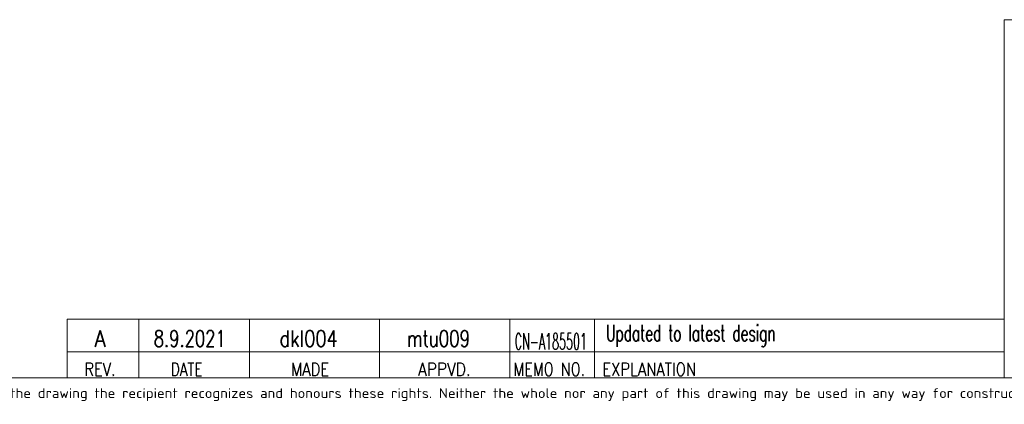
# Model space of a CAD drawing. Header units: inches. Extents: x 0 to 23760, y -13 to 16800.
# Tile 115 of 207: x 10107 to 16160, y 39 to 2400. Entities that reach past the tile are written whole.
import ezdxf

# ---------------------------------------------------------------- set-up
doc = ezdxf.new("R2010")
doc.units = ezdxf.units.IN
for name, color, linetype, true_color in [('1', 7, 'Continuous', 0xffffff), ('210', 7, 'Continuous', 0xffffff), ('254', 7, 'Continuous', 0xffffff)]:
    doc.layers.add(name, color=color, linetype=linetype, true_color=true_color)
doc.styles.add('iso-1', font='isocp.shx')
doc.styles.add('latin_extended', font='simplex.shx')

msp = doc.modelspace()

# ---------------------------------------------------------------- linework, layer by layer
at = {"layer": '1', "color": 7, "linetype": 'Continuous', "lineweight": 18}
for q in [(23560, 2400), (16160, 200)]:
    msp.add_line((16160, 2400), q, dxfattribs=at)
at = {"layer": '210', "color": 7, "linetype": 'Continuous', "lineweight": 18}
for p, q in [((16160, 2400), (23560, 2400)), ((16160, 200), (16160, 2400)), ((200, 200), (23560, 200))]:
    msp.add_line(p, q, dxfattribs=at)
at = {"layer": '254', "color": 7, "linetype": 'Continuous', "lineweight": 18}
for p, q in [((10399.98, 201.481), (10399.98, 561.481)), ((16159.996, 360), (10399.996, 360))]:
    msp.add_line(p, q, dxfattribs=at)
at = {"layer": '254', "color": 7, "linetype": 'Continuous', "lineweight": 13}
msp.add_line((16159.99, 561.481), (10399.99, 561.481), dxfattribs=at)
at = {"layer": '254', "color": 3, "linetype": 'Continuous', "lineweight": 18}
for p, q in [((10839.98, 561.481), (10839.98, 201.481)), ((11519.98, 201.481), (11519.98, 561.481)), ((12319.98, 561.481), (12319.98, 201.481)), ((13119.98, 201.481), (13119.98, 561.481)), ((13639.98, 561.481), (13639.98, 201.481))]:
    msp.add_line(p, q, dxfattribs=at)
at = {"layer": '254', "color": 3, "linetype": 'Continuous', "lineweight": 13}
for p, q in [((16159.98, 201.481), (16159.971, 561.481)), ((16159.98, 201.481), (16159.971, 561.481)), ((16160, 200), (10400, 200)), ((16160, 200), (10400, 200))]:
    msp.add_line(p, q, dxfattribs=at)

# ---------------------------------------------------------------- texts
at = {"layer": '210', "color": 211, "linetype": 'Continuous', "lineweight": 13, "insert": (7369.968, 59.059), "char_height": 60, "attachment_point": 7, "line_spacing_factor": 0.963855, "style": 'iso-1'}
msp.add_mtext('\\W1.2083;Copyright Wärtsilä. All rights reserved. By taking possession of the drawing the recipient recognizes and honours these rights. Neither the whole nor any part of this drawing may be used in any way for construction, fabrication, marketing or any other', dxfattribs=at)
at = {"layer": '254', "color": 3, "linetype": 'Continuous', "lineweight": 18, "char_height": 100, "attachment_point": 7, "line_spacing_factor": 0.963855, "style": 'latin_extended'}
for s, insert in [('\\W0.8818;A', (10567.586, 392.298)), ('\\W0.7376;8.9.2021', (10931.507, 392.298)), ('\\W0.8021;dkl004', (11704.986, 392.298)), ('\\W0.7468;mtu009', (12488.099, 392.298)), ('\\W0.6187;Updated to latest design', (13711.929, 392.298)), ('\\W0.5007;CN-A185501', (13150.348, 374.797))]:
    msp.add_mtext(s, dxfattribs=dict(at, insert=insert))
at = {"layer": '254', "color": 211, "linetype": 'Continuous', "lineweight": 18, "char_height": 80, "attachment_point": 7, "line_spacing_factor": 0.963855, "style": 'latin_extended'}
for s, insert in [('\\W0.8203;REV.', (10504.99, 213.766)), ('\\W0.7715;DATE', (11035.239, 213.766)), ('\\W0.8285;MADE', (11775.677, 213.766)), ('\\W0.8648;APPVD.', (12556.116, 213.766)), ('\\W0.8075;MEMO NO.', (13142.991, 213.766)), ('\\W0.8275;EXPLANATION', (13688.85, 213.766))]:
    msp.add_mtext(s, dxfattribs=dict(at, insert=insert))

doc.saveas('drawing.dxf')
